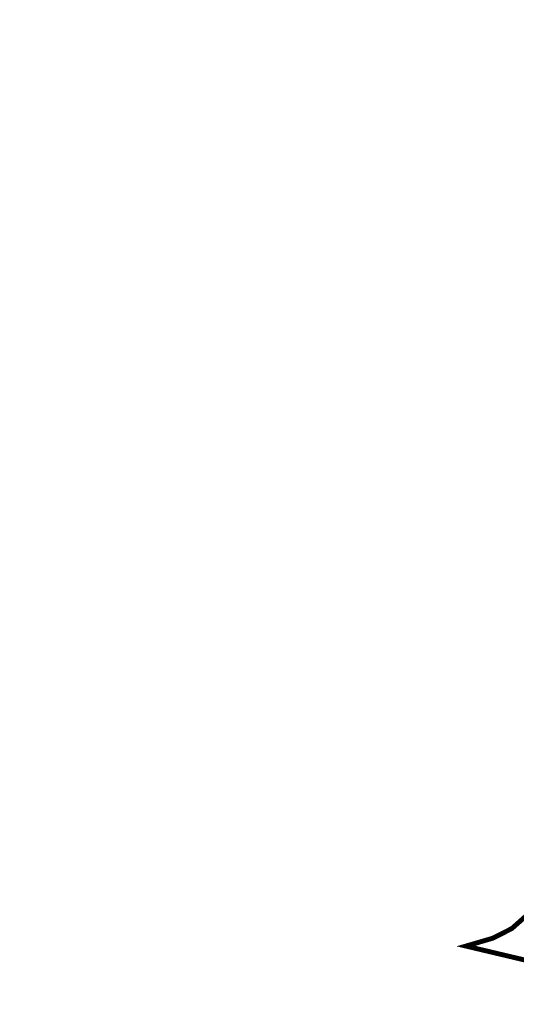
# Model space of a CAD drawing. Header units: metres. Extents: x 7535771 to 7535946, y 5639662 to 5639831.
# Tile 4 of 8: x 7535834 to 7535885, y 5639662 to 5639763. Entities that reach past the tile are written whole.
import ezdxf

# ---------------------------------------------------------------- set-up
doc = ezdxf.new("R2010")
doc.units = ezdxf.units.M
doc.linetypes.add('HIDDEN', pattern=[0.375, 0.25, -0.125])
doc.layers.add('_granica_inw', color=126, linetype='HIDDEN')

msp = doc.modelspace()

# ---------------------------------------------------------------- linework, layer by layer
at = {"layer": '_granica_inw', "lineweight": -3, "ltscale": 20, "const_width": 0.5, "flags": 128}
msp.add_lwpolyline([(7535795.27, 5639690.08), (7535793.38, 5639691.46), (7535790.9, 5639694.18), (7535789.82, 5639697.54), (7535789.87, 5639700.65), (7535791.22, 5639704.39), (7535829.01, 5639791.62), (7535831.25, 5639795.15), (7535834.02, 5639796.88), (7535837.75, 5639797.8), (7535840.88, 5639797.29), (7535857.85, 5639790.81), (7535913.64, 5639766.16), (7535916.55, 5639765.26), (7535918.31, 5639762.52), (7535919, 5639757.2), (7535918.589, 5639753.607), (7535887.785, 5639674.098), (7535886.34, 5639671.86), (7535884.33, 5639670.08), (7535882.4, 5639669.1), (7535879.64, 5639668.29), (7535903.48, 5639662.64), (7535904.895, 5639668.084), (7535907.66, 5639679.23), (7535911.11, 5639689.26), (7535920.128, 5639710.436), (7535934.92, 5639745.96), (7535942.27, 5639759.809), (7535945.52, 5639767.74), (7535941.171, 5639769.988), (7535938.168, 5639770.75), (7535865.255, 5639803.008), (7535857.156, 5639806.459), (7535851.198, 5639809.116), (7535837.039, 5639815.554), (7535831.093, 5639818.209), (7535828.59, 5639819.93), (7535823.419, 5639825.292), (7535821.81, 5639818.75), (7535785.063, 5639733.564), (7535776.581, 5639710.552), (7535771.43, 5639696.23), (7535795.27, 5639690.08)], dxfattribs=at)

doc.saveas('drawing.dxf')
